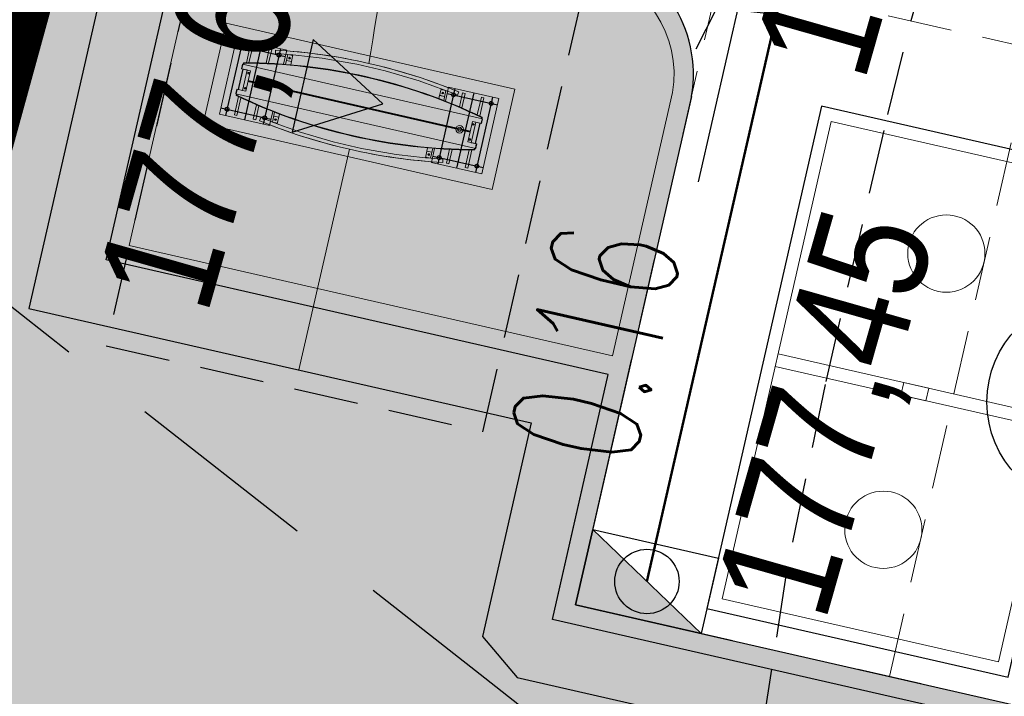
# Model space of a CAD drawing. Header units: metres. Extents: x 964 to 7125, y -212 to 9570.
# Tile 7 of 185: x 1645.4 to 1653.05, y 235.67 to 240.92. Entities that reach past the tile are written whole.
import ezdxf
from ezdxf import colors
from ezdxf.entities.mleader import LeaderData, LeaderLine
from ezdxf.enums import TextEntityAlignment as Align
from ezdxf.math import Vec2, Vec3

# ---------------------------------------------------------------- set-up
doc = ezdxf.new("R2010")
doc.units = ezdxf.units.M
for name, pattern in [('2217', [2, 1.5, -0.5]), ('2218', [1, 0.5, -0.5]), ('ACAD_ISO03W100', [30, 12, -18]), ('CENTER2', [1.125, 0.75, -0.125, 0.125, -0.125]), ('CIĄGłA', [0]), ('DASH', [0.75, 0.5, -0.25]), ('DASHED', [0.75, 0.5, -0.25]), ('HIDDEN', [0.375, 0.25, -0.125])]:
    doc.linetypes.add(name, pattern=pattern)
for name, color, linetype, lineweight in [('- AGP-1_OPISY', 7, 'Continuous', 13), ('00', 4, 'Continuous', 30), ('_IE', 240, 'Continuous', 9), ('AGP1_granica_opracow', 7, 'Continuous', 15), ('AGP1_HATCH', 7, 'Continuous', 5), ('AGP1_KRAWEZNIKI GRUBOŚCI', 7, 'Continuous', 15), ('AGP1_KRAWEZNIKI NOWE', 7, 'Continuous', 30), ('AGP1_OPISY', 7, 'Continuous', 13), ('AGP1_PYLON', 5, 'Continuous', 15), ('IS-KD-brudna', 96, 'Continuous', 50), ('IS-KD-brudna-studnie', 96, 'Continuous', 30), ('IS-KD-opis', 96, 'Continuous', 30), ('IS-KD-opis-rzedne', 96, 'Continuous', 30), ('IS-KD-zbiornik', 96, 'Continuous', 30), ('MIEJCA PARKINGOWE', 7, 'Continuous', 9), ('STREFY GAZOCIĄG', 7, 'Continuous', 9)]:
    doc.layers.add(name, color=color, linetype=linetype, lineweight=lineweight)
for name, color, linetype in [('03', 1, 'CENTER2'), ('0S', 7, 'Continuous'), ('Dzialki', 7, 'Continuous'), ('Kontury', 7, 'Continuous'), ('Uzytki', 7, 'Continuous'), ('ZP_strefy oddziaływania', 8, 'HIDDEN'), ('zz-odwodnienie', 5, 'Continuous')]:
    doc.layers.add(name, color=color, linetype=linetype)
doc.layers.add('IS-viewport', color=254, linetype='Continuous', lineweight=0, plot=False)
doc.styles.add('IS-0.6', font='simplex.shx', dxfattribs={"width": 0.6})
doc.styles.get("Standard").update_dxf_attribs({"font": 'arial.ttf'})

# ---------------------------------------------------------------- blocks, each defined once
blk = doc.blocks.new('d_wpust')
at = {"layer": 'zz-odwodnienie'}
blk.add_hatch(color=0, dxfattribs=at).paths.add_polyline_path([(-0.5, 0.6000000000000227), (-0.5, 0), (0.5, 0)])
at = {"layer": 'zz-odwodnienie', "color": 0}
for p, q in [((-0.5, 0.6000000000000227), (0.5, 0)), ((-0.5, 0), (-0.5, 0.6000000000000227)), ((-0.5, 0.6000000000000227), (0.5, 0.6000000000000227)), ((0.5, 0.6000000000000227), (0.5, 0)), ((0.5, 0), (-0.5, 0))]:
    blk.add_line(p, q, dxfattribs=at)
blk.add_lwpolyline([(-0.5, 0.6000000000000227), (-0.5, 0), (0.5, 0)], close=True, dxfattribs=at)
blk = doc.blocks.new('d_rzędna')
at = {"layer": 'zz-odwodnienie'}
blk.add_hatch(color=0, dxfattribs=at).paths.add_polyline_path([(0, 0), (0.3686594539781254, 0.6385369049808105), (-0.3686594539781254, 0.6385369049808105)])
at = {"layer": 'zz-odwodnienie', "color": 0}
for p, q in [((-0.3686594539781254, 0.6385369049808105), (0, 0)), ((0.3686594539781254, 0.6385369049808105), (-0.3686594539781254, 0.6385369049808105)), ((-0.3686594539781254, 0.6385369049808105), (0, 0)), ((0.3686594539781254, 0.6385369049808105), (-0.3686594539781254, 0.6385369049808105)), ((0, 0), (0.3686594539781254, 0.6385369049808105)), ((0, 0), (0.3686594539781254, 0.6385369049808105))]:
    blk.add_line(p, q, dxfattribs=at)
blk = doc.blocks.new('A$C7CB564F1')
at = {"layer": 'IS-KD-zbiornik', "color": 0, "lineweight": 9, "ltscale": 0.03}
for p, q in [((1.94999999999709, 2.300000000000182), (1.94999999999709, 0.09999999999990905)), ((2.049999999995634, 2.300000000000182), (2.049999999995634, 0.09999999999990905))]:
    blk.add_line(p, q, dxfattribs=at)
at = {"layer": 'IS-KD-zbiornik', "color": 0}
blk.add_lwpolyline([(0, 0), (3.999999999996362, 0), (3.999999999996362, 2.400000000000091), (0, 2.400000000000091)], close=True, dxfattribs=at)
at = {"layer": 'IS-KD-zbiornik', "color": 0, "lineweight": 9, "ltscale": 0.03}
for points in [[(0.09999999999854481, 0.09999999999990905), (3.899999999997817, 0.09999999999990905), (3.899999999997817, 2.300000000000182), (0.09999999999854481, 2.300000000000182)], [(1.94999999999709, 1.099999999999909), (2.049999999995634, 1.099999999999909), (2.049999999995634, 1.299999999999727), (1.94999999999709, 1.299999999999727)]]:
    blk.add_lwpolyline(points, close=True, dxfattribs=at)
for centre in [(0.8999999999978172, 1.199999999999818), (3.099999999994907, 1.199999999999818)]:
    blk.add_circle(centre, 0.3, dxfattribs=at)
blk = doc.blocks.new('IS_konstantynów_zbiornik_kd')
at = {"layer": 'IS-KD-zbiornik', "color": 0, "rotation": 257.1431079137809}
blk.add_blockref('A$C7CB564F1', (0.8900666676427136, 3.899715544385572), dxfattribs=at)
blk = doc.blocks.new('*U123')
at = {"color": 0, "linetype": 'Continuous', "lineweight": -2}
blk.add_lwpolyline([(-0.5149953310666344, -0.9081738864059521), (-0.06996199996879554, 1.041683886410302), (-0.5362108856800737, 0.1223841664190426)], dxfattribs=at)
at = {"layer": 'IS-viewport'}
blk.add_line((-0.2225166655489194, -0.9749288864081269), (0.2225166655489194, 0.9749288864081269), dxfattribs=at)
at = {"color": 0, "linetype": 'Continuous', "lineweight": -2, "style": 'IS-0.6', "width": 0.6}
blk.add_attdef('OPIS-P', (0.04129633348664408, 1.529148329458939), '', height=0.9999999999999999, rotation=77.14310794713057, dxfattribs=at)
blk.add_attdef('OPIS-POD', text='', height=0.9999999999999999, rotation=77.14310794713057, dxfattribs=at).set_placement((0.2924786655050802, -0.06675499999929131), align=Align.TOP_CENTER)
blk.add_attdef('OPIS-L', text='', height=0.9999999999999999, rotation=77.14310794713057, dxfattribs=at).set_placement((-0.6262536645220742, -1.39563832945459), align=Align.RIGHT)
blk = doc.blocks.new('IS-opis-studni-L-0.6')
at = {"color": 0, "linetype": 'Continuous', "lineweight": 15, "transparency": 16777216}
blk.add_line((-3.5, 0), (0, 0), dxfattribs=at)
at = {"color": 0, "linetype": 'Continuous', "lineweight": -2, "transparency": 16777216, "style": 'IS-0.6', "width": 0.6}
for p in [(-1.75, 0.25), (-1.75, -1.25), (-1.75, -2.5)]:
    blk.add_attdef('000,00', text='', height=1, dxfattribs=at).set_placement(p, align=Align.CENTER)
blk.add_attdef('S0', text='', height=1.25, dxfattribs=at).set_placement((-3.75, 0), align=Align.MIDDLE_RIGHT)
blk = doc.blocks.new('_None', base_point=(2.5, 0))

msp = doc.modelspace()

# ---------------------------------------------------------------- hatches: boundary and pattern name
at = {"layer": 'AGP1_HATCH', "transparency": 33554625}
h = msp.add_hatch(dxfattribs=at)
h.set_pattern_fill('GRASS', color=8, scale=0.02)
h.set_pattern_definition([(90, (-261.6057629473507, 0), (-0.3592102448, 0.3592102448), [0.09525, -0.6231704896]), (45, (-261.6057629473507, 0), (-0.3592102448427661, 0.3592102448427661), [0.09525, -0.41275]), (135, (-261.6057629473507, 0), (-0.3592102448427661, -0.3592102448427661), [0.09525, -0.41275])])
edge = h.paths.add_edge_path()
edge.add_line((1656.421609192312, 281.1750997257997), (1656.12732490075, 280.1037389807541))
edge.add_arc((1693.613011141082, 442.3996465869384), 166.5687194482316, 256.9943948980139, 258.1500133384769)
edge.add_line((1659.408129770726, 279.380738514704), (1659.687923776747, 279.3204852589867))
edge.add_line((1659.687923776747, 279.3204852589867), (1659.805812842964, 279.8679188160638))
edge.add_line((1659.805812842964, 279.8679188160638), (1661.428610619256, 279.5184515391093))
edge.add_line((1661.428610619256, 279.5184515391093), (1661.310721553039, 278.9710179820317))
edge.add_line((1661.310721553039, 278.9710179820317), (1671.858992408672, 276.6994623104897))
edge.add_line((1671.858992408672, 276.6994623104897), (1672.890124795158, 277.4314030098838))
edge.add_line((1672.890124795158, 277.4314030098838), (1656.421609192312, 281.1750997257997))
edge = h.paths.add_edge_path()
edge.add_line((1672.890124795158, 277.4314030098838), (1671.858992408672, 276.6994623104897))
edge.add_line((1671.858992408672, 276.6994623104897), (1700.067020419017, 270.6249021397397))
edge.add_arc((1697.571881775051, 261.9819229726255), 8.995932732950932, -9.899978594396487, 73.89711847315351, ccw=False)
edge.add_line((1706.433859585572, 260.4352636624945), (1699.674548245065, 230.8202579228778))
edge.add_line((1699.674548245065, 230.8202579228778), (1699.038714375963, 230.9653696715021))
edge.add_line((1699.038714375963, 230.9653696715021), (1697.659528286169, 224.9226379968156))
edge.add_line((1697.659528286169, 224.9226379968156), (1693.427565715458, 225.8885363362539))
edge.add_line((1693.427565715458, 225.8885363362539), (1694.802276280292, 231.9116583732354))
edge.add_line((1694.802276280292, 231.9116583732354), (1691.417076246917, 230.9890328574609))
edge.add_line((1691.417076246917, 230.9890328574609), (1687.619809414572, 231.8557167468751))
edge.add_line((1687.619809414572, 231.8557167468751), (1687.208875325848, 230.0552605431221))
edge.add_line((1687.208875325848, 230.0552605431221), (1682.488514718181, 231.1293036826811))
edge.add_line((1682.488514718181, 231.1293036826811), (1682.900170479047, 232.9329218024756))
edge.add_line((1682.900170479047, 232.9329218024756), (1676.827230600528, 234.319002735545))
edge.add_line((1676.827230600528, 234.319002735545), (1675.092447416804, 235.4907377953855))
edge.add_arc((1674.59275734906, 234.8031445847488), 0.8499850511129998, 53.99321822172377, 167.1431079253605)
edge.add_line((1673.764082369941, 234.992280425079), (1672.473484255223, 229.3376865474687))
edge.add_line((1672.473484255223, 229.3376865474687), (1668.330036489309, 230.2833823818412))
edge.add_line((1668.330036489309, 230.2833823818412), (1668.697188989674, 231.8920150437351))
edge.add_line((1668.697188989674, 231.8920150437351), (1649.540477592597, 236.2643211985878))
edge.add_line((1649.540477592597, 236.2643211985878), (1649.540154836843, 236.2643948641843))
edge.add_line((1649.540154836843, 236.2643948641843), (1649.974062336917, 238.1655061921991))
edge.add_line((1649.974062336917, 238.1655061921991), (1646.074028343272, 239.0556455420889))
edge.add_line((1646.074028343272, 239.0556455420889), (1646.786081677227, 242.1754179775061))
edge.add_line((1646.786081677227, 242.1754179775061), (1651.996839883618, 262.8037986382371))
edge.add_arc((1649.233634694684, 263.5017936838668), 2.849999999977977, 345.8234528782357, 357.692915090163)
edge.add_line((1652.081324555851, 263.3870659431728), (1652.175551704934, 265.7259047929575))
edge.add_line((1652.175551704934, 265.7259047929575), (1643.651609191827, 234.6850997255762))
edge.add_line((1643.651609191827, 234.6850997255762), (1698.061609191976, 222.3150997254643))
edge.add_line((1698.061609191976, 222.3150997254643), (1709.121609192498, 269.1950997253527))
edge.add_line((1709.121609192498, 269.1950997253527), (1672.890124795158, 277.4314030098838))
at = {"layer": 'AGP1_HATCH', "transparency": 33554477}
h = msp.add_hatch(color=8, dxfattribs=at)
h.dxf.hatch_style = 1
h.paths.add_polyline_path([(1695.781931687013, 225.8640364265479), (1694.027059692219, 226.2645664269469), (1695.2442260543, 231.597427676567), (1696.999097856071, 231.1968974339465)], flags=16)
edge = h.paths.add_edge_path()
edge.add_arc((1698.717042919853, 465.5645542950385), 190.2882127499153, 257.0703403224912, 258.0782477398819)
edge.add_line((1659.408129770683, 279.3807385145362), (1700.062718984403, 270.6258284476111))
edge.add_line((1700.062718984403, 270.6258284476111), (1700.067878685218, 270.6246543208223))
edge.add_arc((1697.571881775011, 261.981922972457), 8.99593273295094, -9.899978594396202, 73.8914287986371, ccw=False)
edge.add_line((1706.433859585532, 260.4352636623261), (1699.674548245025, 230.8202579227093))
edge.add_line((1699.674548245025, 230.8202579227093), (1699.038714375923, 230.9653696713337))
edge.add_line((1699.038714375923, 230.9653696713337), (1697.659528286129, 224.9226379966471))
edge.add_line((1697.659528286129, 224.9226379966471), (1693.429270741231, 225.8924517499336))
edge.add_line((1693.429270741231, 225.8924517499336), (1694.808442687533, 231.9351207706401))
edge.add_line((1694.808442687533, 231.9351207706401), (1694.802276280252, 231.911658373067))
edge.add_line((1694.802276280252, 231.911658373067), (1691.417076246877, 230.9890328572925))
edge.add_line((1691.417076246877, 230.9890328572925), (1687.619809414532, 231.855716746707))
edge.add_line((1687.619809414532, 231.855716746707), (1687.208875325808, 230.0552605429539))
edge.add_line((1687.208875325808, 230.0552605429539), (1682.488514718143, 231.1293036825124))
edge.add_line((1682.488514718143, 231.1293036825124), (1682.900170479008, 232.9329218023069))
edge.add_line((1682.900170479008, 232.9329218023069), (1676.827230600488, 234.3190027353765))
edge.add_line((1676.827230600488, 234.3190027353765), (1675.092447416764, 235.4907377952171))
edge.add_arc((1674.59275734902, 234.8031445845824), 0.8499850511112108, 53.99321822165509, 167.1431079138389)
edge.add_line((1673.764082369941, 234.9922804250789), (1672.473484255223, 229.3376865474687))
edge.add_line((1672.473484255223, 229.3376865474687), (1668.330036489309, 230.2833823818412))
edge.add_line((1668.330036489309, 230.2833823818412), (1668.697188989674, 231.8920150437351))
edge.add_line((1668.697188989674, 231.8920150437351), (1649.540477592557, 236.2643211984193))
edge.add_line((1649.540477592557, 236.2643211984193), (1649.540209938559, 236.2646362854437))
edge.add_line((1649.540209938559, 236.2646362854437), (1649.974117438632, 238.1657476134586))
edge.add_line((1649.974117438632, 238.1657476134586), (1646.074028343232, 239.0556455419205))
edge.add_line((1646.074028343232, 239.0556455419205), (1646.786081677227, 242.1754179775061))
edge.add_line((1646.786081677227, 242.1754179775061), (1651.996839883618, 262.8037986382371))
edge.add_arc((1649.233634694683, 263.5017936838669), 2.849999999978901, 345.8234528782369, 357.6929150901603)
edge.add_line((1652.081324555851, 263.3870659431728), (1652.176031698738, 265.7378188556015))
edge.add_line((1652.176031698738, 265.7378188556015), (1652.3519190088, 266.3773577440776))
edge.add_line((1652.3519190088, 266.3773577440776), (1652.231202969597, 263.3810276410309))
edge.add_arc((1649.233634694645, 263.501793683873), 3.000000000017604, 345.82345287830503, 357.69291509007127, ccw=False)
edge.add_line((1652.142271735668, 262.767062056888), (1646.932321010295, 242.1420404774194))
edge.add_line((1646.932321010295, 242.1420404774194), (1649.857107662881, 241.4744904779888))
edge.add_arc((1649.632042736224, 240.497337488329), 1.002737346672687, -9.8722114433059, 77.02943066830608, ccw=False)
edge.add_line((1650.619932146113, 240.3254168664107), (1649.720050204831, 236.3771931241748))
edge.add_line((1649.720050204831, 236.3771931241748), (1672.72777492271, 231.1259360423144))
edge.add_line((1672.72777492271, 231.1259360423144), (1673.617843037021, 235.0256579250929))
edge.add_arc((1674.59275734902, 234.8031445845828), 0.9999850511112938, 54.147005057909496, 167.143107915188, ccw=False)
edge.add_line((1675.178456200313, 235.6136548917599), (1676.887949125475, 234.4590017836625))
edge.add_line((1676.887949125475, 234.4590017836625), (1691.413853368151, 231.143625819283))
edge.add_line((1691.413853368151, 231.143625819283), (1694.840114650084, 232.077442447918))
edge.add_line((1694.840114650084, 232.077442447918), (1699.561685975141, 230.999872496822))
edge.add_line((1699.561685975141, 230.999872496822), (1706.286755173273, 260.464850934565))
edge.add_arc((1697.571881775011, 261.9819229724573), 8.845932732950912, 350.1249919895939, 433.863969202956)
edge.add_line((1700.030332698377, 270.4793664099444), (1659.317902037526, 279.2464152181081))
edge.add_arc((1693.613011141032, 442.3996465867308), 166.7187194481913, 256.9978913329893, 258.1291453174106, ccw=False)
edge.add_line((1656.103480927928, 279.9552974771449), (1656.139164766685, 280.1010047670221))

# ---------------------------------------------------------------- linework, layer by layer
at = {"layer": '- AGP-1_OPISY', "color": 8, "linetype": 'CIĄGłA', "lineweight": 0}
for points in [[(1649.718856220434, 236.3774656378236), (1649.718856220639, 236.3774656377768), (1650.152763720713, 238.2785769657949)], [(1649.973840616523, 238.1658107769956), (1649.573766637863, 236.4105807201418)], [(1649.753427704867, 236.5234324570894), (1649.752233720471, 236.5237049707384)]]:
    msp.add_lwpolyline(points, dxfattribs=at)
at = {"color": 8, "linetype": 'CIĄGłA', "lineweight": 30}
msp.add_lwpolyline([(1649.720050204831, 236.3771931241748), (1649.718856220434, 236.3774656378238)], dxfattribs=at)
at = {"layer": '00', "color": 8, "lineweight": -3, "ltscale": 25}
for centre in [(1647.124262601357, 240.7135155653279), (1647.124262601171, 240.7135155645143), (1647.416741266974, 240.6467605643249), (1647.416741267, 240.6467605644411), (1648.771892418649, 240.3374623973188), (1648.771892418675, 240.337462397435), (1647.013004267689, 240.2260511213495), (1647.013004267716, 240.2260511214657), (1649.064371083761, 240.2707073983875), (1649.064371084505, 240.2707073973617), (1647.305482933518, 240.1592961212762), (1647.305482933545, 240.1592961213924), (1648.660634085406, 239.8499979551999), (1648.66063408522, 239.8499979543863), (1648.953112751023, 239.7832429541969), (1648.953112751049, 239.7832429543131)]:
    msp.add_circle(centre, 0.01499999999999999, dxfattribs=at)
at = {"layer": '03', "color": 8}
for p, q in [((1647.13538843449, 240.762262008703), (1647.001878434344, 240.1773046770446)), ((1647.135388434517, 240.7622620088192), (1647.00187843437, 240.1773046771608)), ((1647.07551615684, 240.7246413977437), (1647.465487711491, 240.6356347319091)), ((1647.075516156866, 240.7246413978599), (1647.465487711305, 240.6356347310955)), ((1647.281627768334, 240.7288845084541), (1647.148117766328, 240.1439271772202)), ((1647.281627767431, 240.7288845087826), (1647.148117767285, 240.1439271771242)), ((1647.427867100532, 240.6955070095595), (1647.294357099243, 240.1105496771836)), ((1647.427867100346, 240.6955070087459), (1647.294357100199, 240.1105496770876)), ((1648.783018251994, 240.3862088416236), (1648.649508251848, 239.8012515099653)), ((1648.783018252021, 240.3862088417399), (1648.649508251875, 239.8012515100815)), ((1648.723145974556, 240.3485882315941), (1649.113117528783, 240.2595815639)), ((1648.72314597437, 240.3485882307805), (1649.113117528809, 240.2595815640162)), ((1648.929257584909, 240.352831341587), (1648.795747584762, 239.7678740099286)), ((1648.929257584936, 240.3528313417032), (1648.795747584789, 239.7678740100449)), ((1649.075496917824, 240.3194538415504), (1648.941986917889, 239.7344965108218)), ((1649.07549691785, 240.3194538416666), (1648.941986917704, 239.7344965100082)), ((1646.964257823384, 240.237176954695), (1647.354229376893, 240.1481702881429)), ((1646.964257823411, 240.2371769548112), (1647.35422937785, 240.1481702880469)), ((1648.611887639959, 239.8611237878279), (1649.00185919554, 239.7721171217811)), ((1648.611887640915, 239.8611237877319), (1649.001859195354, 239.7721171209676))]:
    msp.add_line(p, q, dxfattribs=at)
at = {"layer": '0S', "color": 8, "linetype": 'DASHED', "lineweight": -3}
msp.add_lwpolyline([(1646.075631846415, 238.3885642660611), (1649.000418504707, 237.7210142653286), (1650.001743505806, 242.1081942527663), (1647.076956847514, 242.7757442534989)], close=True, dxfattribs=at)
at = {"layer": '_IE', "color": 8, "linetype": 'CIĄGłA', "lineweight": 0}
msp.add_line((1647.963196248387, 239.9148146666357), (1647.572140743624, 238.2009649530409), dxfattribs=at)
at = {"layer": '_IE', "color": 8, "lineweight": 30, "ltscale": 3}
msp.add_lwpolyline([(1651.271794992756, 261.9584650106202), (1647.482579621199, 247.4740591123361), (1645.475298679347, 238.6794092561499), (1649.375387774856, 237.7895113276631), (1648.997027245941, 236.131772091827), (1649.267077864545, 235.8138637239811), (1668.09846621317, 231.5158089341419), (1667.731313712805, 229.9071762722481), (1674.79954813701, 228.2939304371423)], dxfattribs=at)
at = {"layer": '_IE', "color": 8}
msp.add_spline([(1648.115397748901, 240.5816660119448), (1648.732326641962, 243.4238820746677), (1662.081287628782, 252.237999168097), (1664.448506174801, 252.5714102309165), (1678.138012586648, 252.6040333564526)], degree=3, dxfattribs=at)
at = {"layer": 'AGP1_granica_opracow', "color": 8, "linetype": 'CENTER2', "lineweight": 9, "ltscale": 5, "const_width": 0.5}
msp.add_lwpolyline([(1709.121609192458, 269.1950997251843), (1656.421609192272, 281.1750997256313), (1643.651609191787, 234.6850997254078), (1698.061609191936, 222.3150997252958), (1709.121609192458, 269.1950997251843)], dxfattribs=at)
at = {"layer": 'AGP1_HATCH', "color": 8}
msp.add_lwpolyline([(1649.071458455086, 239.6023744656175), (1649.249471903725, 240.3823175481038), (1647.007135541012, 240.8941062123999), (1646.829122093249, 240.1141631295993)], close=True, dxfattribs=at)
msp.add_lwpolyline([(1649.071458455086, 239.6023744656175), (1649.249471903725, 240.3823175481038), (1647.007135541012, 240.8941062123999), (1646.829122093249, 240.1141631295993)], close=True, dxfattribs=at)
at = {"layer": 'AGP1_KRAWEZNIKI GRUBOŚCI', "color": 8, "linetype": 'CIĄGłA'}
msp.add_lwpolyline([(1646.89894351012, 241.9958011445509), (1649.823579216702, 241.3282855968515, -0.3971477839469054), (1650.472784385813, 240.354808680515), (1650.00712050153, 238.3118184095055), (1646.253645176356, 239.1685073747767)], format="xyb", close=True, dxfattribs=at)
at = {"layer": 'AGP1_KRAWEZNIKI NOWE', "color": 8, "linetype": 'CIĄGłA'}
for p, q in [((1646.074083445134, 239.0558869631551), (1646.786081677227, 242.1754179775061)), ((1650.619932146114, 240.3254168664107), (1649.720050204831, 236.3771931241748)), ((1649.974117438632, 238.1657476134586), (1646.074083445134, 239.0558869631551)), ((1649.540209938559, 236.2646362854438), (1649.974117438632, 238.1657476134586)), ((1649.720050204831, 236.3771931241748), (1672.72777492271, 231.1259360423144)), ((1649.540477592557, 236.2643211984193), (1649.540209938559, 236.2646362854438)), ((1668.697188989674, 231.892015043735), (1649.540477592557, 236.2643211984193))]:
    msp.add_line(p, q, dxfattribs=at)
msp.add_arc((1649.632042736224, 240.4973374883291), 1.002737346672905, 350.1277885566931, 77.02943066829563, dxfattribs=at)
at = {"layer": 'AGP1_OPISY', "color": 8}
msp.add_lwpolyline([(1646.954350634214, 240.1881526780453), (1647.087860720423, 240.7731099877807), (1647.477832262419, 240.6841032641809), (1647.476591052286, 240.6786650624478, -0.07383597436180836), (1648.733030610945, 240.3918965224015), (1648.734271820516, 240.3973347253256), (1649.124243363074, 240.3083280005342), (1648.990733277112, 239.7233706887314), (1648.600761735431, 239.8123774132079), (1648.602002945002, 239.8178156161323, -0.07383597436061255), (1647.345563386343, 240.1045841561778), (1647.344322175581, 240.0991459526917), (1646.954350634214, 240.1881526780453)], format="xyb", dxfattribs=at)
at = {"layer": 'AGP1_OPISY', "color": 8, "linetype": 'Continuous', "lineweight": 30}
msp.add_circle((1653.730737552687, 237.9520716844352), 0.8166577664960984, dxfattribs=at)
at = {"layer": 'AGP1_PYLON', "color": 8}
for p, q in [((1647.195527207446, 240.7280219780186), (1647.163262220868, 240.5866570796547)), ((1647.215025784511, 240.7235716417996), (1647.18373841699, 240.5864900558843)), ((1647.215025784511, 240.7235716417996), (1647.195527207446, 240.7280219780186)), ((1647.34176653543, 240.6946444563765), (1647.316294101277, 240.5830402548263)), ((1647.361265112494, 240.6901941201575), (1647.34176653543, 240.6946444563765)), ((1647.361265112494, 240.6901941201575), (1647.336604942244, 240.5821487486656)), ((1647.390005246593, 240.6844856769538), (1647.388460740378, 240.6575298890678)), ((1647.485003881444, 240.6509229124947), (1647.467466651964, 240.5740857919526)), ((1647.507743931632, 240.5707938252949), (1647.525258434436, 240.6475313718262)), ((1647.134496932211, 240.5757854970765), (1647.126486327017, 240.5406880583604)), ((1647.134179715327, 240.5743956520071), (1647.126486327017, 240.5406880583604)), ((1647.137104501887, 240.5737281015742), (1647.129411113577, 240.5400205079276)), ((1648.996611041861, 240.150778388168), (1647.134496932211, 240.5757854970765)), ((1647.139371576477, 240.5746729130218), (1647.142122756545, 240.586726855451)), ((1647.145311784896, 240.5827230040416), (1647.14327129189, 240.573782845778)), ((1647.47454595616, 240.6051028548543), (1647.513543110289, 240.5962021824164)), ((1647.136013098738, 240.5374879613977), (1647.117989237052, 240.4585187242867)), ((1647.136013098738, 240.5374879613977), (1647.117989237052, 240.4585187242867)), ((1647.136013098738, 240.5374879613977), (1647.117989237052, 240.4585187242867)), ((1647.136013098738, 240.5374879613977), (1647.117989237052, 240.4585187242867)), ((1647.137962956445, 240.5370429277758), (1647.119939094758, 240.4580736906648)), ((1647.137962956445, 240.5370429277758), (1647.119939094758, 240.4580736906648)), ((1647.137962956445, 240.5370429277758), (1647.119939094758, 240.4580736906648)), ((1647.137962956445, 240.5370429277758), (1647.119939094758, 240.4580736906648)), ((1647.133865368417, 240.3707864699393), (1647.170135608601, 240.5296998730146)), ((1647.133865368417, 240.3707864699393), (1647.170135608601, 240.5296998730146)), ((1647.194508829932, 240.5241369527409), (1647.176484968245, 240.4451677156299)), ((1647.194508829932, 240.5241369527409), (1647.176484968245, 240.4451677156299)), ((1647.099965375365, 240.3795494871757), (1647.117989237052, 240.4585187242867)), ((1647.099965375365, 240.3795494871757), (1647.117989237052, 240.4585187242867)), ((1647.099965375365, 240.3795494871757), (1647.117989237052, 240.4585187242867)), ((1647.099965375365, 240.3795494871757), (1647.117989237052, 240.4585187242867)), ((1647.099965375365, 240.3795494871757), (1647.117989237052, 240.4585187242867)), ((1647.099965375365, 240.3795494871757), (1647.117989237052, 240.4585187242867)), ((1647.099965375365, 240.3795494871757), (1647.117989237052, 240.4585187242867)), ((1647.099965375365, 240.3795494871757), (1647.117989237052, 240.4585187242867)), ((1647.101915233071, 240.3791044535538), (1647.119939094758, 240.4580736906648)), ((1647.101915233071, 240.3791044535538), (1647.119939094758, 240.4580736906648)), ((1647.101915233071, 240.3791044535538), (1647.119939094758, 240.4580736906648)), ((1647.101915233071, 240.3791044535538), (1647.119939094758, 240.4580736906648)), ((1647.101915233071, 240.3791044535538), (1647.119939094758, 240.4580736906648)), ((1647.101915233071, 240.3791044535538), (1647.119939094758, 240.4580736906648)), ((1647.101915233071, 240.3791044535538), (1647.119939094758, 240.4580736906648)), ((1647.101915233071, 240.3791044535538), (1647.119939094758, 240.4580736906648)), ((1647.158461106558, 240.3661984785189), (1647.176484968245, 240.4451677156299)), ((1647.158461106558, 240.3661984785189), (1647.176484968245, 240.4451677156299)), ((1648.901441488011, 240.0483881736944), (1647.175817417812, 240.4422429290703)), ((1647.176484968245, 240.4451677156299), (1647.24472998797, 240.4295915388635)), ((1647.176484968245, 240.4451677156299), (1647.24472998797, 240.4295915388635)), ((1648.902776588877, 240.0542377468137), (1647.177152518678, 240.4480925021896)), ((1647.273977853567, 240.4229160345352), (1648.039297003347, 240.2482403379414)), ((1647.070917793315, 240.182061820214), (1647.103182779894, 240.3234267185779)), ((1647.081982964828, 240.3457022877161), (1647.089993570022, 240.3807997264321)), ((1647.081982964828, 240.345702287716), (1647.089993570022, 240.3807997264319)), ((1648.944097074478, 239.920695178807), (1647.081982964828, 240.3457022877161)), ((1648.944097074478, 239.9206951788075), (1647.081982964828, 240.345702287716)), ((1647.082300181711, 240.3470921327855), (1647.089993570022, 240.3807997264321)), ((1647.082300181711, 240.3470921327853), (1647.089993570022, 240.3807997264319)), ((1647.086857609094, 240.3445897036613), (1647.084106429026, 240.3325357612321)), ((1647.085224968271, 240.3464245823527), (1647.092918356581, 240.3801321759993)), ((1647.085224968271, 240.3464245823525), (1647.092918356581, 240.3801321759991)), ((1647.088716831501, 240.3347594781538), (1647.090757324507, 240.3436996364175)), ((1647.09041637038, 240.1776114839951), (1647.121703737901, 240.3146930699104)), ((1648.658159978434, 240.3082239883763), (1648.675674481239, 240.3849615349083)), ((1648.702956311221, 240.3247316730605), (1648.663959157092, 240.3336323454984)), ((1648.702957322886, 240.3247228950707), (1648.663960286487, 240.3336240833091)), ((1648.713414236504, 240.3705517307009), (1648.695877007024, 240.2937146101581)), ((1648.813567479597, 240.3595732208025), (1648.803263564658, 240.3346166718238)), ((1648.841938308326, 240.3522467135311), (1648.817278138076, 240.2442013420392)), ((1648.86143688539, 240.3477963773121), (1648.835964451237, 240.2361921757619)), ((1648.841938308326, 240.3522467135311), (1648.86143688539, 240.3477963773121)), ((1648.988177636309, 240.318869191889), (1648.956890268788, 240.1817876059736)), ((1649.007676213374, 240.31441885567), (1648.975411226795, 240.1730539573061)), ((1648.988177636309, 240.318869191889), (1649.007676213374, 240.31441885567)), ((1647.217157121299, 240.1486842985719), (1647.242629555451, 240.260288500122)), ((1647.236655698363, 240.1442339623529), (1647.261315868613, 240.2522793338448)), ((1648.804616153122, 240.0735646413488), (1648.039297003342, 240.2482403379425)), ((1647.09041637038, 240.1776114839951), (1647.070917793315, 240.182061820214)), ((1647.265026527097, 240.1369074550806), (1647.275330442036, 240.1618640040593)), ((1647.36517977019, 240.1259289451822), (1647.38271699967, 240.202766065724)), ((1647.375637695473, 240.1717490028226), (1647.414634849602, 240.1628483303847)), ((1647.420434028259, 240.1882566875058), (1647.402919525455, 240.1115191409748)), ((1648.989877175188, 240.1617211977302), (1648.987836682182, 240.1527810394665)), ((1648.991736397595, 240.1518909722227), (1648.994487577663, 240.1639449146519)), ((1647.236655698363, 240.1442339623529), (1647.217157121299, 240.1486842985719)), ((1648.920132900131, 240.130282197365), (1648.902109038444, 240.051312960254)), ((1648.908235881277, 239.9658058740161), (1648.944506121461, 240.1247192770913)), ((1648.976678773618, 240.1173762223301), (1648.958654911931, 240.038406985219)), ((1648.976678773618, 240.1173762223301), (1648.958654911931, 240.038406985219)), ((1648.978628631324, 240.1169311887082), (1648.960604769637, 240.0379619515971)), ((1648.978628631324, 240.1169311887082), (1648.960604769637, 240.0379619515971)), ((1648.993369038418, 240.1500560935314), (1648.985675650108, 240.1163484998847)), ((1648.996611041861, 240.150778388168), (1648.988600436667, 240.1156809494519)), ((1648.902109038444, 240.051312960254), (1648.833864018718, 240.0668891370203)), ((1648.884085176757, 239.972343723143), (1648.902109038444, 240.051312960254)), ((1648.940631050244, 239.9594377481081), (1648.958654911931, 240.038406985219)), ((1648.940631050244, 239.9594377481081), (1648.958654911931, 240.038406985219)), ((1648.940631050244, 239.959437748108), (1648.958654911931, 240.038406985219)), ((1648.940631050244, 239.9594377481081), (1648.958654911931, 240.038406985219)), ((1648.942580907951, 239.9589927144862), (1648.960604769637, 240.0379619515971)), ((1648.942580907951, 239.9589927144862), (1648.960604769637, 240.0379619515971)), ((1648.942580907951, 239.9589927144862), (1648.960604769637, 240.0379619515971)), ((1648.942580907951, 239.9589927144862), (1648.960604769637, 240.0379619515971)), ((1648.941489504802, 239.9227525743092), (1648.949182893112, 239.9564601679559)), ((1648.941489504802, 239.9227525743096), (1648.949182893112, 239.9564601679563)), ((1648.944097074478, 239.920695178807), (1648.952107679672, 239.955792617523)), ((1648.944097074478, 239.9206951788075), (1648.952107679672, 239.9557926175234)), ((1648.570850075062, 239.9256868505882), (1648.553335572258, 239.8489493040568)), ((1648.604048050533, 239.8913778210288), (1648.565050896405, 239.9002784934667)), ((1648.604052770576, 239.8913852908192), (1648.565055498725, 239.9002854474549)), ((1648.59359012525, 239.8455577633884), (1648.61112735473, 239.9223948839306)), ((1648.717328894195, 239.8062865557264), (1648.741989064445, 239.9143319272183)), ((1648.73682747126, 239.8018362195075), (1648.762299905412, 239.9134404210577)), ((1648.863568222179, 239.7729090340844), (1648.894855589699, 239.9099906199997)), ((1648.883066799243, 239.7684586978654), (1648.915331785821, 239.9098235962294)), ((1648.933282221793, 239.9137576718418), (1648.935322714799, 239.9226978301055)), ((1648.939222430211, 239.9218077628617), (1648.936471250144, 239.9097538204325)), ((1648.688588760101, 239.8119949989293), (1648.690133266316, 239.8389507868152)), ((1648.717328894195, 239.8062865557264), (1648.73682747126, 239.8018362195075)), ((1648.863568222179, 239.7729090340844), (1648.883066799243, 239.7684586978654))]:
    msp.add_line(p, q, dxfattribs=at)
at = {"layer": 'AGP1_PYLON', "color": 8, "linetype": 'ACAD_ISO03W100'}
for p, q in [((1647.467466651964, 240.5740857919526), (1647.479044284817, 240.6248117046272)), ((1647.485003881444, 240.6509229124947), (1647.523990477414, 240.6419759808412)), ((1647.507743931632, 240.5707938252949), (1647.513543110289, 240.5962021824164)), ((1648.658159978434, 240.3082239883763), (1648.663959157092, 240.3336323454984)), ((1648.713414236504, 240.3705517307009), (1648.674406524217, 240.3794061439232)), ((1648.695877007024, 240.2937146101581), (1648.707454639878, 240.3444405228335)), ((1647.38271699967, 240.202766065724), (1647.371139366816, 240.1520401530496)), ((1647.420434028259, 240.1882566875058), (1647.414634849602, 240.1628483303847)), ((1647.36517977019, 240.1259289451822), (1647.404187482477, 240.1170745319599)), ((1648.59359012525, 239.8455577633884), (1648.55460352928, 239.8545046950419)), ((1648.570850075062, 239.9256868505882), (1648.565050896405, 239.9002784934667)), ((1648.61112735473, 239.9223948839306), (1648.599549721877, 239.8716689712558))]:
    msp.add_line(p, q, dxfattribs=at)
at = {"layer": 'AGP1_PYLON', "color": 8, "linetype": 'Continuous'}
for p, q in [((1647.126486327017, 240.5406880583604), (1647.170358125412, 240.5306748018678)), ((1647.126486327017, 240.5406880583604), (1647.170358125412, 240.5306748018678)), ((1647.136013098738, 240.5374879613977), (1647.194508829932, 240.5241369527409)), ((1647.136013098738, 240.5374879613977), (1647.194508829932, 240.5241369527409)), ((1647.089993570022, 240.3807997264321), (1647.133865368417, 240.3707864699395)), ((1647.089993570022, 240.3807997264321), (1647.133865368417, 240.3707864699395)), ((1647.089993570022, 240.3807997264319), (1647.133865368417, 240.3707864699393)), ((1647.089993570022, 240.3807997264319), (1647.133865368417, 240.3707864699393)), ((1647.099965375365, 240.3795494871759), (1647.158461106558, 240.366198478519)), ((1647.099965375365, 240.3795494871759), (1647.158461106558, 240.366198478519)), ((1647.099965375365, 240.3795494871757), (1647.158461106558, 240.3661984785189)), ((1647.099965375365, 240.3795494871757), (1647.158461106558, 240.3661984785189)), ((1648.978628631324, 240.1169311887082), (1648.920132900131, 240.130282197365)), ((1648.988600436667, 240.1156809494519), (1648.944728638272, 240.1256942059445)), ((1648.942580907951, 239.9589927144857), (1648.884085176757, 239.9723437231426)), ((1648.942580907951, 239.9589927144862), (1648.884085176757, 239.972343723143)), ((1648.952107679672, 239.955792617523), (1648.908235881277, 239.9658058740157)), ((1648.952107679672, 239.9557926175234), (1648.908235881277, 239.9658058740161))]:
    msp.add_line(p, q, dxfattribs=at)
at = {"layer": 'AGP1_PYLON', "color": 8}
for points in [[(1647.369183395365, 240.2080721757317), (1647.344322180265, 240.0991459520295), (1646.954350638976, 240.1881526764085), (1647.087860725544, 240.773109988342), (1647.477832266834, 240.684103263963), (1647.452971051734, 240.5751770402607)], [(1648.625622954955, 239.9213036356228), (1648.600761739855, 239.812377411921), (1648.990733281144, 239.723370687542), (1649.124243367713, 240.3083279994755), (1648.734271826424, 240.3973347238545), (1648.709410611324, 240.2884085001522)]]:
    msp.add_lwpolyline(points, dxfattribs=at)
for points in [[(1647.495773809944, 240.6239582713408), (1647.496805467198, 240.6206137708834), (1647.500217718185, 240.6198349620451), (1647.502598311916, 240.6224006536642), (1647.501566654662, 240.6257451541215), (1647.498154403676, 240.6265239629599)], [(1648.692012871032, 240.350921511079), (1648.689632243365, 240.3483558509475), (1648.68622000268, 240.3491347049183), (1648.685188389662, 240.3524792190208), (1648.687569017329, 240.3550448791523), (1648.690981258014, 240.3542660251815)], [(1647.386582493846, 240.1455505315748), (1647.388963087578, 240.1481162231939), (1647.392375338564, 240.1473374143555), (1647.393406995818, 240.1439929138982), (1647.391026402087, 240.1414272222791), (1647.3876141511, 240.1422060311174)], [(1648.582825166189, 239.8725295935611), (1648.581793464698, 239.8758740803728), (1648.578381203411, 239.8766528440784), (1648.576000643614, 239.8740871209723), (1648.577032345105, 239.8707426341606), (1648.580444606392, 239.869963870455)]]:
    msp.add_lwpolyline(points, close=True, dxfattribs=at)
for centre, radius in [((1647.125481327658, 240.7132377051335), 0.01500000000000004), ((1647.417959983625, 240.6464826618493), 0.01500000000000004), ((1647.49918606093, 240.6231794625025), 0.006850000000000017), ((1647.49918606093, 240.6231794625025), 0.006250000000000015), ((1647.49918606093, 240.6231794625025), 0.003500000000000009), ((1647.180176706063, 240.5058680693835), 0.006000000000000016), ((1647.180176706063, 240.5058680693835), 0.006000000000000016), ((1647.153474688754, 240.3888766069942), 0.006000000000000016), ((1647.153474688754, 240.3888766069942), 0.006000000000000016), ((1647.259353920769, 240.4262537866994), 0.03000000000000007), ((1647.259353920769, 240.4262537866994), 0.01500000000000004), ((1647.259353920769, 240.4262537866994), 0.01500000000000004), ((1648.688600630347, 240.3517003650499), 0.006850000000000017), ((1648.688600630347, 240.3517003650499), 0.006250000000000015), ((1648.688600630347, 240.3517003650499), 0.003500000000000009), ((1648.771892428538, 240.337462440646), 0.01500000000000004), ((1647.014222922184, 240.2257732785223), 0.01500000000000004), ((1647.014222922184, 240.2257732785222), 0.01500000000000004), ((1649.064371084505, 240.2707073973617), 0.01500000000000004), ((1647.306701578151, 240.159018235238), 0.01500000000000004), ((1647.306701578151, 240.159018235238), 0.01500000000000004), ((1647.389994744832, 240.1447717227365), 0.006850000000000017), ((1647.389994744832, 240.1447717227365), 0.006250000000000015), ((1647.389994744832, 240.1447717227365), 0.003500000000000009), ((1648.81924008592, 240.0702268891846), 0.03000000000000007), ((1648.81924008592, 240.0702268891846), 0.01500000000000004), ((1648.92511931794, 240.1076040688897), 0.006000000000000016), ((1648.898417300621, 239.9906126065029), 0.006000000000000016), ((1648.579412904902, 239.8733083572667), 0.006850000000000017), ((1648.579412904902, 239.8733083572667), 0.006250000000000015), ((1648.579412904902, 239.8733083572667), 0.003500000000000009), ((1648.660634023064, 239.8499980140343), 0.01500000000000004), ((1648.660634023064, 239.8499980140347), 0.01500000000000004), ((1648.95311267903, 239.78324297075), 0.01500000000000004), ((1648.953112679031, 239.7832429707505), 0.01500000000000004)]:
    msp.add_circle(centre, radius, dxfattribs=at)
for centre, radius, start, end in [((1647.138965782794, 236.30317178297), 4.36150000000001, 77.14424119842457, 86.72066586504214), ((1647.138965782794, 236.30317178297), 4.38850000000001, 77.14424119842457, 86.72066586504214), ((1647.138548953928, 236.3017283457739), 4.28500000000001, 77.14309944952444, 89.95221381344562), ((1647.138548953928, 236.3017283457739), 4.28100000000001, 77.14309944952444, 89.90948800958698), ((1647.138799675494, 236.3032096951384), 4.36150000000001, 67.56553302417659, 77.14195769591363), ((1647.138799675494, 236.3032096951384), 4.38850000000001, 67.56553302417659, 77.14195769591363), ((1647.138548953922, 236.3017283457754), 4.28100000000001, 64.3767108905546, 77.14309944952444), ((1647.138548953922, 236.3017283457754), 4.28500000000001, 64.33398508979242, 77.14309944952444), ((1648.940045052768, 244.1947523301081), 4.28500000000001, 244.3339850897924, 257.1430994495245), ((1648.940045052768, 244.1947523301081), 4.28100000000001, 244.3767108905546, 257.1430994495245), ((1648.9397943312, 244.1932709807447), 4.36150000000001, 247.5655330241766, 257.1419576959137), ((1648.9397943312, 244.1932709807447), 4.38850000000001, 247.5655330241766, 257.1419576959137), ((1648.940045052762, 244.1947523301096), 4.28500000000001, 257.1430994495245, 269.9522138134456), ((1648.940045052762, 244.1947523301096), 4.28100000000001, 257.1430994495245, 269.909488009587), ((1648.939628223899, 244.1933088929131), 4.36150000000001, 257.1442411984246, 266.7206658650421), ((1648.939628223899, 244.1933088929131), 4.38850000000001, 257.1442411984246, 266.7206658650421)]:
    msp.add_arc(centre, radius, start, end, dxfattribs=at)
at = {"layer": 'Dzialki', "color": 8, "const_width": 0.09}
msp.add_lwpolyline([(1649.881609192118, 257.3950997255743), (1643.651609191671, 234.6850997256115)], dxfattribs=at)
at = {"layer": 'IS-KD-brudna', "color": 8}
msp.add_line((1650.274269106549, 236.5584111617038), (1651.52036244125, 242.0180129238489), dxfattribs=at)
at = {"layer": 'IS-KD-brudna-studnie', "color": 8}
msp.add_circle((1650.274269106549, 236.5584111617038), 0.25, dxfattribs=at)
at = {"layer": 'Kontury', "color": 251, "linetype": '2217', "true_color": 0x636466, "const_width": 0.09}
msp.add_lwpolyline([(1649.881609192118, 257.3950997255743), (1643.651609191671, 234.6850997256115)], dxfattribs=at)
at = {"layer": 'MIEJCA PARKINGOWE', "color": 8, "linetype": 'DASH', "lineweight": 0}
for points in [[(1649.719453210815, 236.3773293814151), (1672.727774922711, 231.1259360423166), (1673.840358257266, 236.0005804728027), (1650.832036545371, 241.2519738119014), (1649.719453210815, 236.3773293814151)], [(1653.269358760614, 240.6956821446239), (1652.156775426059, 235.8210377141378)]]:
    msp.add_lwpolyline(points, dxfattribs=at)
at = {"layer": 'STREFY GAZOCIĄG', "color": 8, "linetype": 'DASH', "lineweight": 30, "ltscale": 3}
msp.add_lwpolyline([(1634.783081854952, 246.9709654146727), (1635.74911584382, 246.2035050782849), (1649.015165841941, 235.8107331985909), (1653.523667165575, 232.2659655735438), (1658.398110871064, 228.2871366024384), (1665.981287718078, 221.989576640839), (1667.609202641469, 220.8967860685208), (1677.612429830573, 212.9200915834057), (1678.416542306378, 212.6004779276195), (1688.355148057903, 209.5312604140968), (1689.813449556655, 209.1031624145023), (1693.698616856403, 207.9402858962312)], dxfattribs=at)
msp.add_lwpolyline([(1634.783081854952, 246.9709654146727), (1635.74911584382, 246.2035050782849), (1649.015165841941, 235.8107331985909), (1653.523667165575, 232.2659655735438), (1658.398110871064, 228.2871366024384), (1665.981287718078, 221.989576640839), (1667.609202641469, 220.8967860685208), (1677.612429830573, 212.9200915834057), (1678.416542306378, 212.6004779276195), (1688.355148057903, 209.5312604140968), (1689.813449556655, 209.1031624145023), (1693.698616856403, 207.9402858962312)], dxfattribs=at)
at = {"layer": 'Uzytki', "color": 251, "linetype": '2218', "true_color": 0x636466, "const_width": 0.09}
msp.add_lwpolyline([(1643.651609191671, 234.6850997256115), (1649.881609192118, 257.3950997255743)], dxfattribs=at)
at = {"layer": 'ZP_strefy oddziaływania', "color": 8, "ltscale": 2}
msp.add_lwpolyline([(1717.150832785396, 222.9354654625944), (1717.607088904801, 224.9073697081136, 0.414213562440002), (1695.141948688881, 260.8978889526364), (1688.103877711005, 262.52634680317, 0.4142135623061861), (1652.113358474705, 240.0612065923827), (1651.657102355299, 238.0893023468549, 0.4142135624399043), (1674.12224257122, 202.0987831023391), (1681.160313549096, 200.4703252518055, 0.4142135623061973)], format="xyb", close=True, dxfattribs=at)

# ---------------------------------------------------------------- block references
at = {"layer": 'IS-KD-opis', "color": 8}
ref = msp.add_blockref('*U123', (1651.189930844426, 240.570268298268), dxfattribs=at)
ref.add_attrib('OPIS-L', '0.16', dxfattribs={"layer": '0', "color": 0, "linetype": 'Continuous', "lineweight": -2, "height": 1, "rotation": 77.14310794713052, "style": 'IS-0.6', "width": 0.5999999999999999}).set_placement((1650.563677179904, 239.1746299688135), align=Align.RIGHT)
at = {"layer": 'IS-KD-zbiornik', "color": 8}
msp.add_blockref('IS_konstantynów_zbiornik_kd', (1650.739481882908, 236.3496599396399), dxfattribs=at)
at = {"layer": 'zz-odwodnienie', "linetype": 'CIĄGłA', "lineweight": 0, "rotation": 293.8452986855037}
for p in [(1650.467454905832, 241.0519482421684), (1650.467454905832, 241.0519482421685)]:
    msp.add_blockref('d_rzędna', p, dxfattribs=at)
at = {"layer": 'zz-odwodnienie', "color": 8, "linetype": 'CIĄGłA', "lineweight": 0}
for name, p, rotation in [('d_rzędna', (1650.467454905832, 241.0519482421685), 293.8452986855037), ('d_wpust', (1650.207518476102, 236.2659510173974), 347.1431079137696), ('d_wpust', (1650.207518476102, 236.2659510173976), 347.1431079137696), ('d_wpust', (1650.207518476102, 236.2659510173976), 347.1431079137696)]:
    msp.add_blockref(name, p, dxfattribs=dict(at, rotation=rotation))
at = {"layer": 'zz-odwodnienie', "color": 8, "rotation": 77.28578732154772}
msp.add_blockref('d_rzędna', (1648.224367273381, 240.2668835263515), dxfattribs=at)

# ---------------------------------------------------------------- texts
at = {"layer": 'zz-odwodnienie', "color": 8, "char_height": 0.9, "width": 5.784085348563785, "attachment_point": 1, "rotation": 74.12952745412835}
for s, insert in [('{\\fArial Narrow|b0|i0|c238|p34;177,55}', (1651.093930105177, 240.6680742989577)), ('{\\fArial Narrow|b0|i0|c238|p34;177,55}', (1651.093930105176, 240.6680742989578)), ('{\\fArial Narrow|b0|i0|c238|p34;177,65}', (1645.9899588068, 238.8595693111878)), ('{\\fArial Narrow|b0|i0|c238|p34;177,45}', (1650.789389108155, 236.4758717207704)), ('{\\fArial Narrow|b0|i0|c238|p34;177,45}', (1650.789389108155, 236.4758717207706)), ('{\\fArial Narrow|b0|i0|c238|p34;177,45}', (1650.789389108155, 236.4758717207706))]:
    msp.add_mtext(s, dxfattribs=dict(at, insert=insert))

# ---------------------------------------------------------------- leaders
at = {"layer": 'IS-KD-opis-rzedne', "color": 8}
ml = msp.add_multileader_block('Standard', dxfattribs=at)
ml.set_content('IS-opis-studni-L-0.6', color=8)
ml.set_attribute('S0', 'D2', width=0)
ml.set_attribute('000,00', '177,59', width=0)
ml.set_attribute('000,00', '175,88', width=0)
ml.set_attribute('000,00', '', width=0)
ml.set_leader_properties(linetype='Continuous', lineweight=9)
ml.set_arrow_properties(name='NONE')
ml.build(insert=Vec2(0, 0))
ml.multileader.update_dxf_attribs({"has_dogleg": 0, "text_left_attachment_type": 6, "text_right_attachment_type": 6, "dogleg_length": 0, "arrow_head_size": 5, "block_connection_type": 1})
ctx = ml.context
ctx.base_point, ctx.char_height, ctx.arrow_head_size, ctx.landing_gap_size, ctx.plane_origin = Vec3(1649.482650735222, 228.5261933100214), 20, 5, 5, Vec3(1663.25517159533, 238.221320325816)
ctx.left_attachment, ctx.right_attachment, ctx.text_align_type, ctx.attachment_type = 6, 6, 2, 1
notes = []
notes.append((ctx, [(0, (1, 1, 0), (1649.482650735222, 228.5261933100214), (-1, 0), 0, [(0, [(1658.456122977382, 240.947860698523)], 0, [])])]))
ctx.block.insert = Vec3(1649.482650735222, 228.5261933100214)
ml = msp.add_multileader_block('Standard', dxfattribs=at)
ml.set_content('IS-opis-studni-L-0.6', color=8)
ml.set_attribute('S0', 'OS', width=0)
ml.set_attribute('000,00', '177,61', width=0)
ml.set_attribute('000,00', '175,87', width=0)
ml.set_attribute('000,00', '175,84', width=0)
ml.set_leader_properties(linetype='Continuous', lineweight=9)
ml.set_arrow_properties(name='NONE')
ml.build(insert=Vec2(0, 0))
ml.multileader.update_dxf_attribs({"has_dogleg": 0, "text_left_attachment_type": 6, "text_right_attachment_type": 6, "dogleg_length": 0, "arrow_head_size": 5, "block_connection_type": 1})
ctx = ml.context
ctx.base_point, ctx.char_height, ctx.arrow_head_size, ctx.landing_gap_size, ctx.plane_origin = Vec3(1657.366018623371, 229.6163558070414), 20, 5, 5, Vec3(1666.179958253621, 237.5537703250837)
ctx.left_attachment, ctx.right_attachment, ctx.text_align_type, ctx.attachment_type = 6, 6, 2, 1
notes.append((ctx, [(0, (1, 1, 0), (1657.366018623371, 229.6163558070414), (-1, 0), 0, [(0, [(1661.380909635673, 240.2803106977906)], 0, [])])]))
ctx.block.insert = Vec3(1657.366018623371, 229.6163558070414)
for ctx, leaders in notes:
    for number, flags, end, landing, length, lines in leaders:
        leader = LeaderData()
        leader.index, (leader.has_last_leader_line, leader.has_dogleg_vector, leader.attachment_direction) = number, flags
        leader.last_leader_point, leader.dogleg_vector, leader.dogleg_length = Vec3(end), Vec3(landing), length
        for number, points, colour, breaks in lines:
            line = LeaderLine()
            line.index, line.vertices, line.color, line.breaks = number, Vec3.list(points), colors.encode_raw_color(colour), breaks
            leader.lines.append(line)
        ctx.leaders.append(leader)

doc.saveas('drawing.dxf')
